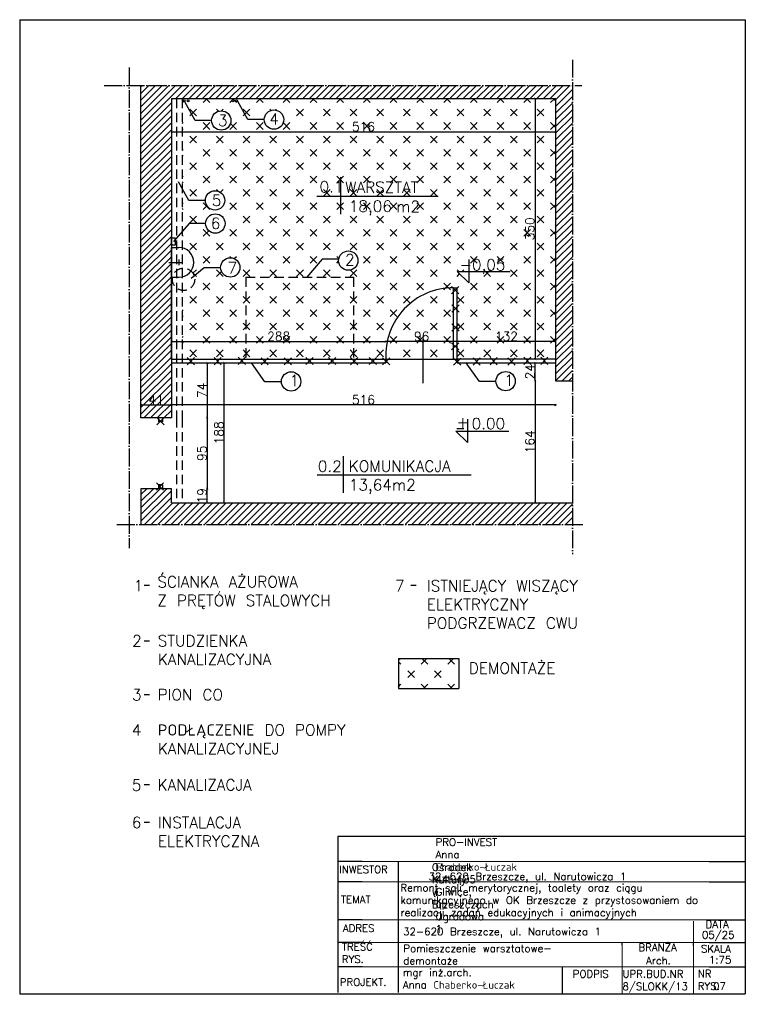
# Model space of a CAD drawing. Header units: millimetres. Extents: x -155361 to 49141, y -33787 to 6941.
# Tile 8 of 44: x -27244 to -26269, y 2494 to 3816. Entities that reach past the tile are written whole.
import ezdxf

# ---------------------------------------------------------------- set-up
doc = ezdxf.new("R2010")
doc.units = ezdxf.units.MM
doc.linetypes.add('ACAD_ISO04W100', pattern=[30, 24, -3, 0, -3])
doc.linetypes.add('DASHED', pattern=[19.05, 12.7, -6.35])
doc.layers.add('P', color=250, linetype='Continuous', lineweight=100)
doc.styles.add('Opisowy', font='txt.shx')
doc.styles.get("Standard").update_dxf_attribs({"font": 'txt.shx'})
doc.dimstyles.new('ISO-25', dxfattribs={"dimtxt": 12, "dimasz": 3, "dimexe": 1, "dimexo": 1, "dimgap": 1, "dimtad": 1, "dimdec": 0, "dimtxsty": 'Opisowy', "dimblk": 'ARCHTICK', "dimcen": 2.5, "dimadec": 0, "dimazin": 0, "dimtfac": 1, "dimtdec": 0, "dimtmove": 0, "dimatfit": 3, "dimldrblk": 'ARCHTICK', "dimfxl": 1, "dimfxlon": 1, "dimarcsym": 0})
pattern_1 = [(45, (-9486.408, 9326.58), (-17.960512, 17.960512), [12.7, -12.7]), (135, (-9477.43, 9326.58), (-17.960512, -17.960512), [12.7, -12.7])]

# ---------------------------------------------------------------- blocks, each defined once
blk = doc.blocks.new('_ArchTick')
at = {"color": 0, "linetype": 'ByBlock', "const_width": 0.15}
blk.add_lwpolyline([(-0.5, -0.5), (0.5, 0.5)], dxfattribs=at)
blk = doc.blocks.new('*D10843')
at = {"color": 0, "lineweight": -2}
for p, q in [((-27040.4, 3666.6), (-27040.4, 3664.6)), ((-27040.4, 3665.6), (-26524.4, 3665.6)), ((-26524.4, 3666.6), (-26524.4, 3664.6))]:
    blk.add_line(p, q, dxfattribs=at)
at = {"layer": 'Defpoints', "color": 0}
for p in [(-27040.4, 3710.4), (-26524.4, 3710.4), (-26524.4, 3665.6)]:
    blk.add_point(p, dxfattribs=at)
at = {"color": 0, "lineweight": -2, "xscale": 3, "yscale": 3, "zscale": 3, "rotation": 180}
blk.add_blockref('_ArchTick', (-27040.4, 3665.6), dxfattribs=at)
at = {"color": 0, "lineweight": -2, "xscale": 3, "yscale": 3, "zscale": 3}
blk.add_blockref('_ArchTick', (-26524.4, 3665.6), dxfattribs=at)
at = {"color": 0, "insert": (-26782.4, 3672.6), "char_height": 12, "attachment_point": 5, "style": 'Opisowy'}
blk.add_mtext('516', dxfattribs=at)
blk = doc.blocks.new('*D10844')
at = {"color": 0, "lineweight": -2}
for p, q in [((-26552.9, 3710.4), (-26552.9, 3710.4)), ((-26551.9, 3710.4), (-26551.9, 3360.4)), ((-26552.9, 3360.4), (-26552.9, 3360.4))]:
    blk.add_line(p, q, dxfattribs=at)
at = {"layer": 'Defpoints', "color": 0}
for p in [(-26551.9, 3710.4), (-26551.9, 3360.4), (-26551.9, 3360.4)]:
    blk.add_point(p, dxfattribs=at)
at = {"color": 0, "lineweight": -2, "xscale": 3, "yscale": 3, "zscale": 3}
for p, rotation in [((-26551.9, 3710.4), 90), ((-26551.9, 3360.4), -90.00000000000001)]:
    blk.add_blockref('_ArchTick', p, dxfattribs=dict(at, rotation=rotation))
at = {"color": 0, "insert": (-26558.9, 3535.4), "char_height": 12, "attachment_point": 5, "rotation": 90, "style": 'Opisowy'}
blk.add_mtext('350', dxfattribs=at)
blk = doc.blocks.new('*D10845')
at = {"color": 0, "lineweight": -2}
for p, q in [((-26552.8, 3355.4), (-26552.8, 3355.4)), ((-26551.8, 3331.4), (-26551.8, 3355.4)), ((-26552.8, 3331.4), (-26552.8, 3331.4))]:
    blk.add_line(p, q, dxfattribs=at)
at = {"layer": 'Defpoints', "color": 0}
for p in [(-26551.8, 3355.4), (-26551.8, 3355.4), (-26551.8, 3331.4)]:
    blk.add_point(p, dxfattribs=at)
at = {"color": 0, "lineweight": -2, "xscale": 3, "yscale": 3, "zscale": 3}
for p, rotation in [((-26551.8, 3355.4), 90), ((-26551.8, 3331.4), -90.00000000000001)]:
    blk.add_blockref('_ArchTick', p, dxfattribs=dict(at, rotation=rotation))
at = {"color": 0, "insert": (-26558.8, 3343.4), "char_height": 12, "attachment_point": 5, "rotation": 90, "style": 'Opisowy'}
blk.add_mtext('24', dxfattribs=at)
blk = doc.blocks.new('*D10846')
at = {"color": 0, "lineweight": -2}
for p, q in [((-26550.8, 3331.4), (-26552.8, 3331.4)), ((-26551.8, 3331.4), (-26551.8, 3167.4)), ((-26550.8, 3167.4), (-26552.8, 3167.4))]:
    blk.add_line(p, q, dxfattribs=at)
at = {"layer": 'Defpoints', "color": 0}
for p in [(-26524.4, 3331.4), (-26551.8, 3167.4), (-26524.4, 3167.4)]:
    blk.add_point(p, dxfattribs=at)
at = {"color": 0, "lineweight": -2, "xscale": 3, "yscale": 3, "zscale": 3}
for p, rotation in [((-26551.8, 3331.4), 90), ((-26551.8, 3167.4), -90.00000000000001)]:
    blk.add_blockref('_ArchTick', p, dxfattribs=dict(at, rotation=rotation))
at = {"color": 0, "insert": (-26558.8, 3249.4), "char_height": 12, "attachment_point": 5, "rotation": 90, "style": 'Opisowy'}
blk.add_mtext('164', dxfattribs=at)
blk = doc.blocks.new('*D10847')
at = {"color": 0, "lineweight": -2}
for p, q in [((-26656.4, 3383), (-26656.4, 3385)), ((-26524.4, 3384), (-26656.4, 3384)), ((-26524.4, 3383), (-26524.4, 3385))]:
    blk.add_line(p, q, dxfattribs=at)
at = {"layer": 'Defpoints', "color": 0}
for p in [(-26656.4, 3384), (-26656.4, 3360.4), (-26524.4, 3360.4)]:
    blk.add_point(p, dxfattribs=at)
at = {"color": 0, "lineweight": -2, "xscale": 3, "yscale": 3, "zscale": 3, "rotation": 180}
blk.add_blockref('_ArchTick', (-26656.4, 3384), dxfattribs=at)
at = {"color": 0, "lineweight": -2, "xscale": 3, "yscale": 3, "zscale": 3}
blk.add_blockref('_ArchTick', (-26524.4, 3384), dxfattribs=at)
at = {"color": 0, "insert": (-26590.4, 3391), "char_height": 12, "attachment_point": 5, "style": 'Opisowy'}
blk.add_mtext('132', dxfattribs=at)
blk = doc.blocks.new('*D10848')
at = {"color": 0, "lineweight": -2}
for p, q in [((-26752.3, 3383), (-26752.3, 3385)), ((-26656.4, 3384), (-26752.3, 3384)), ((-26656.4, 3383), (-26656.4, 3385))]:
    blk.add_line(p, q, dxfattribs=at)
at = {"layer": 'Defpoints', "color": 0}
for p in [(-26752.3, 3384), (-26752.3, 3360.4), (-26656.4, 3360.4)]:
    blk.add_point(p, dxfattribs=at)
at = {"color": 0, "lineweight": -2, "xscale": 3, "yscale": 3, "zscale": 3, "rotation": 180}
blk.add_blockref('_ArchTick', (-26752.3, 3384), dxfattribs=at)
at = {"color": 0, "lineweight": -2, "xscale": 3, "yscale": 3, "zscale": 3}
blk.add_blockref('_ArchTick', (-26656.4, 3384), dxfattribs=at)
at = {"color": 0, "insert": (-26704.3, 3391), "char_height": 12, "attachment_point": 5, "style": 'Opisowy'}
blk.add_mtext('96', dxfattribs=at)
blk = doc.blocks.new('*D10849')
at = {"color": 0, "lineweight": -2}
for p, q in [((-27040.4, 3383), (-27040.4, 3385)), ((-27040.4, 3384), (-26752.3, 3384)), ((-26752.3, 3383), (-26752.3, 3385))]:
    blk.add_line(p, q, dxfattribs=at)
at = {"layer": 'Defpoints', "color": 0}
for p in [(-26752.3, 3384), (-27040.4, 3360.4), (-26752.3, 3360.4)]:
    blk.add_point(p, dxfattribs=at)
at = {"color": 0, "lineweight": -2, "xscale": 3, "yscale": 3, "zscale": 3, "rotation": 180}
blk.add_blockref('_ArchTick', (-27040.4, 3384), dxfattribs=at)
at = {"color": 0, "lineweight": -2, "xscale": 3, "yscale": 3, "zscale": 3}
blk.add_blockref('_ArchTick', (-26752.3, 3384), dxfattribs=at)
at = {"color": 0, "insert": (-26896.3, 3391), "char_height": 12, "attachment_point": 5, "style": 'Opisowy'}
blk.add_mtext('288', dxfattribs=at)
blk = doc.blocks.new('*D10850')
at = {"color": 0, "lineweight": -2}
for p, q in [((-26993.3, 3355.4), (-26991.3, 3355.4)), ((-26992.3, 3355.4), (-26992.3, 3281.4)), ((-26993.3, 3281.4), (-26991.3, 3281.4))]:
    blk.add_line(p, q, dxfattribs=at)
at = {"layer": 'Defpoints', "color": 0}
for p in [(-27040.4, 3355.4), (-27040.4, 3281.4), (-26992.3, 3281.4)]:
    blk.add_point(p, dxfattribs=at)
at = {"color": 0, "lineweight": -2, "xscale": 3, "yscale": 3, "zscale": 3}
for p, rotation in [((-26992.3, 3355.4), 90), ((-26992.3, 3281.4), -90.00000000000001)]:
    blk.add_blockref('_ArchTick', p, dxfattribs=dict(at, rotation=rotation))
at = {"color": 0, "insert": (-26999.3, 3318.4), "char_height": 12, "attachment_point": 5, "rotation": 90, "style": 'Opisowy'}
blk.add_mtext('74', dxfattribs=at)
blk = doc.blocks.new('*D10851')
at = {"color": 0, "lineweight": -2}
for p, q in [((-26993.3, 3281.4), (-26991.3, 3281.4)), ((-26992.3, 3281.4), (-26992.3, 3186.4)), ((-26993.3, 3186.4), (-26991.3, 3186.4))]:
    blk.add_line(p, q, dxfattribs=at)
at = {"layer": 'Defpoints', "color": 0}
for p in [(-27040.4, 3281.4), (-27040.4, 3186.4), (-26992.3, 3186.4)]:
    blk.add_point(p, dxfattribs=at)
at = {"color": 0, "lineweight": -2, "xscale": 3, "yscale": 3, "zscale": 3}
for p, rotation in [((-26992.3, 3281.4), 90), ((-26992.3, 3186.4), -90.00000000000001)]:
    blk.add_blockref('_ArchTick', p, dxfattribs=dict(at, rotation=rotation))
at = {"color": 0, "insert": (-26999.3, 3233.9), "char_height": 12, "attachment_point": 5, "rotation": 90, "style": 'Opisowy'}
blk.add_mtext('95', dxfattribs=at)
blk = doc.blocks.new('*D10852')
at = {"color": 0, "lineweight": -2}
for p, q in [((-26993.3, 3186.4), (-26991.3, 3186.4)), ((-26992.3, 3167.4), (-26992.3, 3186.4)), ((-26993.3, 3167.4), (-26991.3, 3167.4))]:
    blk.add_line(p, q, dxfattribs=at)
at = {"layer": 'Defpoints', "color": 0}
for p in [(-27040.4, 3186.4), (-26992.3, 3186.4), (-27040.4, 3167.4)]:
    blk.add_point(p, dxfattribs=at)
at = {"color": 0, "lineweight": -2, "xscale": 3, "yscale": 3, "zscale": 3}
for p, rotation in [((-26992.3, 3186.4), 90), ((-26992.3, 3167.4), -90.00000000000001)]:
    blk.add_blockref('_ArchTick', p, dxfattribs=dict(at, rotation=rotation))
at = {"color": 0, "insert": (-26999.3, 3176.9), "char_height": 12, "attachment_point": 5, "rotation": 90, "style": 'Opisowy'}
blk.add_mtext('19', dxfattribs=at)
blk = doc.blocks.new('*D10853')
at = {"color": 0, "lineweight": -2}
for p, q in [((-27040.4, 3299.8), (-27040.4, 3297.8)), ((-26524.4, 3298.8), (-27040.4, 3298.8)), ((-26524.4, 3299.8), (-26524.4, 3297.8))]:
    blk.add_line(p, q, dxfattribs=at)
at = {"layer": 'Defpoints', "color": 0}
for p in [(-27040.4, 3331.4), (-26524.4, 3331.4), (-27040.4, 3298.8)]:
    blk.add_point(p, dxfattribs=at)
at = {"color": 0, "lineweight": -2, "xscale": 3, "yscale": 3, "zscale": 3, "rotation": 180}
blk.add_blockref('_ArchTick', (-27040.4, 3298.8), dxfattribs=at)
at = {"color": 0, "lineweight": -2, "xscale": 3, "yscale": 3, "zscale": 3}
blk.add_blockref('_ArchTick', (-26524.4, 3298.8), dxfattribs=at)
at = {"color": 0, "insert": (-26782.4, 3305.8), "char_height": 12, "attachment_point": 5, "style": 'Opisowy'}
blk.add_mtext('516', dxfattribs=at)
blk = doc.blocks.new('*D10854')
at = {"color": 0, "lineweight": -2}
for p, q in [((-27081.4, 3297.8), (-27081.4, 3299.8)), ((-27081.4, 3298.8), (-27040.4, 3298.8)), ((-27040.4, 3297.8), (-27040.4, 3299.8))]:
    blk.add_line(p, q, dxfattribs=at)
at = {"layer": 'Defpoints', "color": 0}
for p in [(-27040.4, 3298.8), (-27081.4, 3281.4), (-27040.4, 3281.4)]:
    blk.add_point(p, dxfattribs=at)
at = {"color": 0, "lineweight": -2, "xscale": 3, "yscale": 3, "zscale": 3, "rotation": 180}
blk.add_blockref('_ArchTick', (-27081.4, 3298.8), dxfattribs=at)
at = {"color": 0, "lineweight": -2, "xscale": 3, "yscale": 3, "zscale": 3}
blk.add_blockref('_ArchTick', (-27040.4, 3298.8), dxfattribs=at)
at = {"color": 0, "insert": (-27060.9, 3305.8), "char_height": 12, "attachment_point": 5, "style": 'Opisowy'}
blk.add_mtext('41', dxfattribs=at)
blk = doc.blocks.new('*D10855')
at = {"color": 0, "lineweight": -2}
for p, q in [((-26970.6, 3355.4), (-26968.6, 3355.4)), ((-26969.6, 3167.4), (-26969.6, 3355.4)), ((-26970.6, 3167.4), (-26968.6, 3167.4))]:
    blk.add_line(p, q, dxfattribs=at)
at = {"layer": 'Defpoints', "color": 0}
for p in [(-27040.4, 3355.4), (-26969.6, 3355.4), (-27040.4, 3167.4)]:
    blk.add_point(p, dxfattribs=at)
at = {"color": 0, "lineweight": -2, "xscale": 3, "yscale": 3, "zscale": 3}
for p, rotation in [((-26969.6, 3355.4), 90), ((-26969.6, 3167.4), -90.00000000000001)]:
    blk.add_blockref('_ArchTick', p, dxfattribs=dict(at, rotation=rotation))
at = {"color": 0, "insert": (-26976.6, 3261.4), "char_height": 12, "attachment_point": 5, "rotation": 90, "style": 'Opisowy'}
blk.add_mtext('188', dxfattribs=at)

msp = doc.modelspace()

# ---------------------------------------------------------------- hatches: boundary and pattern name
h = msp.add_hatch()
h.set_pattern_fill('ANSI31', color=256, scale=2, style=0)
h.set_pattern_definition([(45, (-8070.059, 7749.656), (-4.490128, 4.490128), [])])
h.paths.add_polyline_path([(-27081.4, 3728), (-26501.7, 3728), (-26501.7, 3331.4), (-26524.4, 3331.4), (-26524.4, 3355.4), (-26524.4, 3360.4), (-26524.4, 3710.4), (-27026.1, 3710.4), (-27033.8, 3710.4), (-27040.4, 3710.4), (-27040.4, 3523.3), (-27040.4, 3513.3), (-27040.4, 3510.4), (-27040.4, 3490.4), (-27040.4, 3470.4), (-27040.4, 3360.4), (-27040.4, 3355.4), (-27040.4, 3281.4), (-27052.4, 3281.4), (-27057.4, 3281.4), (-27081.4, 3281.4), (-27081.4, 3390.6)])
h.paths.add_polyline_path([(-27071.9, 3314.8), (-27071.9, 3296.8), (-27049.9, 3296.8), (-27049.9, 3314.8)], flags=24)
h.paths.add_polyline_path([(-26501.7, 3138.3), (-26501.7, 3167.4), (-27026.1, 3167.4), (-27033.8, 3167.4), (-27040.4, 3167.4), (-27040.4, 3186.4), (-27052.4, 3186.4), (-27057.4, 3186.4), (-27081.4, 3186.4), (-27081.4, 3138.3)])
h = msp.add_hatch()
h.set_pattern_fill('CROSS', color=1, style=0)
h.set_pattern_definition(pattern_1)
h.paths.add_polyline_path([(-27026.1, 3710.4), (-26524.4, 3710.4), (-26524.4, 3360.4), (-26537.1, 3360.4), (-26541.6, 3360.4), (-26560, 3360.4), (-26564.5, 3360.4), (-26580.3, 3360.4), (-26586.6, 3360.4), (-26604.7, 3360.4), (-26610.2, 3360.4), (-26627.4, 3360.4), (-26633.4, 3360.4), (-26653.3, 3360.4), (-26656.4, 3360.4), (-26656.4, 3374.7), (-26656.4, 3380.4), (-26656.4, 3400.4), (-26656.4, 3405.2), (-26656.4, 3426.2), (-26656.4, 3431), (-26656.4, 3450), (-26656.4, 3455.8), (-26656.4, 3456.3), (-26661.4, 3456.3, 0.003514), (-26662.6, 3456.3, 0.42581), (-26752.3, 3360.4), (-26754.9, 3360.4), (-26767.4, 3360.4), (-26772.3, 3360.4), (-26792, 3360.4), (-26795.8, 3360.4), (-26795.8, 3470.4), (-26858.7, 3470.4), (-26837.8, 3494.7), (-26815.6, 3494.7, 1.080613), (-26789.8, 3492.7, 0.925401), (-26815.6, 3494.7), (-26837.8, 3494.7), (-26858.7, 3470.4), (-26940.4, 3470.4), (-26940.4, 3360.4), (-26943.8, 3360.4), (-26948.1, 3360.4), (-26975.5, 3360.4), (-26980.9, 3360.4), (-27011.6, 3360.4), (-27016.9, 3360.4), (-27026.1, 3360.4), (-27026.1, 3452.7, 0.454543), (-27009.1, 3467.6, 0.075748), (-27009.8, 3472.1), (-26996.5, 3483.2), (-26974.3, 3483.2, 0.988771), (-26948.3, 3483.5, 1.011357), (-26974.3, 3483.2), (-26996.5, 3483.2), (-27009.8, 3472.1, 0.134695), (-27014.1, 3478.8, 0.53884), (-27026.1, 3509.9), (-27026.1, 3531.5), (-27016.6, 3542.6), (-26994.5, 3542.6, 1.001922), (-26968.4, 3542.5, 0.998081), (-26994.5, 3542.6), (-27016.6, 3542.6), (-27026.1, 3531.5), (-27026.1, 3590.1), (-27017, 3573.6), (-26994.8, 3573.6, 0.99912), (-26968.8, 3573.6, 1.000881), (-26994.8, 3573.6), (-27017, 3573.6), (-27026.1, 3590.1)])
h.paths.add_polyline_path([(-27022.5, 3706.1), (-27008.6, 3681), (-26986.4, 3681, 1.006462), (-26960.4, 3680.9, 0.99358), (-26986.4, 3681), (-27008.6, 3681), (-27022.5, 3706.1, 0.272638), (-27021.8, 3707.2, 3.667861)], flags=16)
h.paths.add_polyline_path([(-26951.7, 3707.2), (-26937.8, 3682.1), (-26915.7, 3682.1, 1.001891), (-26889.6, 3682.1, 0.998113), (-26915.7, 3682.1), (-26937.8, 3682.1), (-26951.7, 3707.2, 429.05662), (-26951.7, 3707.2, 0.002331)], flags=16)
h.paths.add_polyline_path([(-26656.6, 3478.3), (-26641, 3462.8), (-26641, 3478.3)], flags=16)
h.paths.add_polyline_path([(-27016.8, 3707.2, 1), (-27019.3, 3707.2, 1)], flags=16)
h.paths.add_polyline_path([(-26956.7, 3707.2, 1), (-26959.2, 3707.2, 1)], flags=16)
h.paths.add_polyline_path([(-26607.4, 3400), (-26607.4, 3382), (-26573.4, 3382), (-26573.4, 3400)], flags=8)
h.paths.add_polyline_path([(-26567.9, 3517.4), (-26549.9, 3517.4), (-26549.9, 3553.4), (-26567.9, 3553.4)], flags=8)
h.paths.add_polyline_path([(-26799.4, 3681.6), (-26799.4, 3663.6), (-26765.4, 3663.6), (-26765.4, 3681.6)], flags=8)
h.paths.add_polyline_path([(-26845.2, 3603.1), (-26845.2, 3580.6), (-26815.2, 3580.6), (-26815.2, 3603.1)], flags=8)
h.paths.add_polyline_path([(-26810.9, 3602.4), (-26810.9, 3579.9), (-26683.4, 3579.9), (-26683.4, 3602.4)], flags=8)
h.paths.add_polyline_path([(-26806.5, 3577.6), (-26806.5, 3551.4), (-26742.8, 3551.4), (-26742.8, 3577.6)], flags=8)
h.paths.add_polyline_path([(-26742.3, 3576.7), (-26742.3, 3554.2), (-26709.8, 3554.2), (-26709.8, 3576.7)], flags=8)
h.paths.add_polyline_path([(-26912.7, 3694.2), (-26912.7, 3671.7), (-26895.2, 3671.7), (-26895.2, 3694.2)], flags=8)
h.paths.add_polyline_path([(-26981.6, 3692.1), (-26981.6, 3669.6), (-26964.1, 3669.6), (-26964.1, 3692.1)], flags=8)
h.paths.add_polyline_path([(-26657.8, 3498.9), (-26657.8, 3472.7), (-26591.6, 3472.7), (-26591.6, 3498.9)], flags=8)
h = msp.add_hatch()
h.set_pattern_fill('CROSS', color=1, style=0)
h.set_pattern_definition(pattern_1)
h.paths.add_polyline_path([(-26940.4, 3360.4), (-26940.4, 3470.4), (-26795.8, 3470.4), (-26795.8, 3360.4), (-26797.7, 3360.4), (-26822, 3360.4), (-26827.1, 3360.4), (-26852.5, 3360.4), (-26857.3, 3360.4), (-26881.2, 3360.4), (-26887.1, 3360.4), (-26912.2, 3360.4), (-26918.1, 3360.4)])
h.paths.add_polyline_path([(-26915.3, 3400), (-26915.3, 3382), (-26877.3, 3382), (-26877.3, 3400)], flags=24)
h.paths.add_polyline_path([(-26752.3, 3360.4, -0.42581), (-26662.6, 3456.3), (-26661.4, 3455), (-26661.4, 3450.8), (-26661.4, 3431.2), (-26661.4, 3426), (-26661.4, 3405.4), (-26661.4, 3400.2), (-26661.4, 3379.7), (-26661.4, 3375.4), (-26661.4, 3361.8), (-26661.4, 3360.4), (-26702.5, 3360.4), (-26749.1, 3360.4)])
h.paths.add_polyline_path([(-26717.3, 3400), (-26717.3, 3382), (-26691.3, 3382), (-26691.3, 3400)], flags=24)
h = msp.add_hatch()
h.set_pattern_fill('CROSS', color=1, style=0)
h.set_pattern_definition([(45, (-9552.775, 9326.58), (-17.960512, 17.960512), [12.7, -12.7]), (135, (-9543.796, 9326.58), (-17.960512, -17.960512), [12.7, -12.7])])
h.paths.add_polyline_path([(-26735.2, 2958.4), (-26735.2, 2917.8), (-26654.1, 2917.8), (-26654.1, 2958.4)])

# ---------------------------------------------------------------- linework, layer by layer
for p, q in [((-27244.2, 3816.3), (-26269.4, 3816.3)), ((-27244.2, 3816.3), (-27244.2, 2508.1)), ((-26269.4, 3816.3), (-26269.4, 2508.1)), ((-27081.4, 3390.6), (-27081.4, 3728)), ((-27040.4, 3710.4), (-26524.4, 3710.4)), ((-27040.4, 3710.4), (-27040.4, 3360.4)), ((-27008.6, 3681), (-27022.5, 3706.1)), ((-26937.8, 3682.1), (-26951.7, 3707.2)), ((-26524.4, 3710.4), (-26524.4, 3360.4)), ((-26986.4, 3681), (-27008.6, 3681)), ((-26915.7, 3682.1), (-26937.8, 3682.1)), ((-27017, 3573.6), (-27030.9, 3598.7)), ((-26813.2, 3604.6), (-26813.2, 3555.3)), ((-26994.8, 3573.6), (-27017, 3573.6)), ((-26844.9, 3579.4), (-26682.1, 3579.4)), ((-27016.6, 3542.6), (-27037.6, 3518.3)), ((-26994.5, 3542.6), (-27016.6, 3542.6)), ((-27040.4, 3523.3), (-27035.4, 3523.3)), ((-27040.4, 3513.3), (-27040.4, 3523.3)), ((-27035.4, 3523.3), (-27035.4, 3513.3)), ((-27035.4, 3513.3), (-27040.4, 3513.3)), ((-27040.4, 3470.4), (-27040.4, 3510.4)), ((-27040.4, 3510.4), (-27030.4, 3510.4)), ((-27030.6, 3494.1), (-27030.6, 3486.6)), ((-26837.8, 3494.7), (-26858.7, 3470.4)), ((-26815.6, 3494.7), (-26837.8, 3494.7)), ((-26641, 3494.2), (-26641, 3462.8)), ((-27044, 3490.4), (-27026.1, 3490.4)), ((-26996.5, 3483.2), (-27013.8, 3468.7)), ((-26974.3, 3483.2), (-26996.5, 3483.2)), ((-26656.6, 3478.3), (-26585.5, 3478.3)), ((-26656.6, 3478.3), (-26641, 3462.8)), ((-27040.4, 3360.4), (-27040.4, 3470.4)), ((-27040.4, 3470.4), (-27030.4, 3470.4)), ((-26661.4, 3360.4), (-26661.4, 3456.3)), ((-26661.4, 3456.3), (-26656.4, 3456.3)), ((-26656.4, 3360.4), (-26656.4, 3456.3)), ((-27081.4, 3281.4), (-27081.4, 3390.6)), ((-26702.5, 3387.2), (-26702.5, 3328.3)), ((-27040.4, 3360.4), (-26966.4, 3360.4)), ((-27040.4, 3360.4), (-27040.4, 3355.4)), ((-27040.4, 3360.4), (-26752.3, 3360.4)), ((-26752.3, 3360.4), (-26752.3, 3355.4)), ((-26752.3, 3360.4), (-26656.4, 3360.4)), ((-26661.4, 3360.4), (-26656.4, 3360.4)), ((-26524.4, 3360.4), (-26656.4, 3360.4)), ((-26656.4, 3360.4), (-26656.4, 3355.4)), ((-26524.4, 3360.4), (-26524.4, 3355.4)), ((-27040.4, 3355.4), (-26966.4, 3355.4)), ((-27040.4, 3355.4), (-27040.4, 3281.4)), ((-27040.4, 3355.4), (-26752.3, 3355.4)), ((-26914.8, 3330.1), (-26932.9, 3355.4)), ((-26656.4, 3355.4), (-26524.4, 3355.4)), ((-26626.6, 3330.5), (-26644.7, 3355.8)), ((-26524.4, 3355.4), (-26524.4, 3331.4)), ((-26892.6, 3330.1), (-26914.8, 3330.1)), ((-26604.4, 3330.5), (-26626.6, 3330.5)), ((-26524.4, 3331.4), (-26501.7, 3331.4)), ((-27040.4, 3281.4), (-27081.4, 3281.4)), ((-27057.4, 3276.4), (-27057.4, 3281.4)), ((-27052.4, 3281.4), (-27052.4, 3276.4)), ((-27052.4, 3276.4), (-27057.4, 3276.4)), ((-26657, 3267.1), (-26647.5, 3267.1)), ((-26642.8, 3279.7), (-26642.8, 3248.4)), ((-26658.5, 3263.8), (-26587.3, 3263.8)), ((-26658.5, 3263.8), (-26642.8, 3248.4)), ((-26809.5, 3230), (-26809.5, 3180.7)), ((-26844.4, 3205), (-26681.6, 3205)), ((-26681.6, 3205), (-26637.8, 3205)), ((-27052.4, 3191.4), (-27057.4, 3191.4)), ((-27057.4, 3186.4), (-27057.4, 3191.4)), ((-27052.4, 3191.4), (-27052.4, 3186.4)), ((-27040.4, 3186.4), (-27081.4, 3186.4)), ((-27081.4, 3186.4), (-27081.4, 3138.3)), ((-27040.4, 3167.4), (-27040.4, 3186.4)), ((-27040.4, 3167.4), (-26501.7, 3167.4)), ((-27077.2, 3056.8), (-27070, 3056.8)), ((-26718.7, 3056.8), (-26711.4, 3056.8)), ((-27077.2, 2981.9), (-27070, 2981.9)), ((-26735.2, 2958.4), (-26654.1, 2958.4)), ((-26735.2, 2958.4), (-26735.2, 2917.8)), ((-26654.1, 2958.4), (-26654.1, 2917.8)), ((-27077.2, 2910), (-27070, 2910)), ((-26735.2, 2917.8), (-26654.1, 2917.8)), ((-27077.2, 2789), (-27070, 2789)), ((-27077.2, 2738.3), (-27070, 2738.3)), ((-26817, 2719.2), (-26817, 2509.8)), ((-26784.3, 2719.2), (-26817, 2719.2)), ((-26269.4, 2719.2), (-26784.3, 2719.2)), ((-26784.3, 2685.5), (-26817, 2685.5)), ((-26735.5, 2679.5), (-26735.5, 2685.5)), ((-26318, 2685.5), (-26269.4, 2685.5)), ((-26735.5, 2509.8), (-26735.5, 2679.5)), ((-26784.3, 2658.3), (-26817, 2658.3)), ((-26318, 2658.3), (-26269.4, 2658.3)), ((-26784.3, 2607.2), (-26817, 2607.2)), ((-26318, 2607.2), (-26269.4, 2607.2)), ((-26784.3, 2576.8), (-26817, 2576.8)), ((-26435, 2573.3), (-26435, 2576.8)), ((-26338.9, 2572.7), (-26338.9, 2576.8)), ((-26318, 2576.8), (-26269.4, 2576.8)), ((-26784.3, 2544.2), (-26817, 2544.2)), ((-26515.6, 2544.2), (-26515.6, 2508.1)), ((-26318, 2544.2), (-26269.4, 2544.2)), ((-27244.2, 2508.1), (-26269.4, 2508.1)), ((-26318, 2508.1), (-26269.4, 2508.1))]:
    msp.add_line(p, q)
at = {"linetype": 'ACAD_ISO04W100'}
for p, q in [((-26501.7, 3762.5), (-26501.7, 3098.4)), ((-27097, 3751.9), (-27097, 3106.7)), ((-27130.7, 3728), (-26489, 3728)), ((-27113.7, 3138.3), (-26487.9, 3138.3))]:
    msp.add_line(p, q, dxfattribs=at)
at = {"linetype": 'DASHED'}
for p, q in [((-27033.8, 3710.4), (-27033.8, 3281.4)), ((-27026.1, 3710.4), (-27026.1, 3281.4)), ((-26940.4, 3470.4), (-26940.4, 3360.4)), ((-26940.4, 3470.4), (-26795.8, 3470.4)), ((-26795.8, 3470.4), (-26795.8, 3360.4)), ((-27033.8, 3281.4), (-27033.8, 3167.4)), ((-27026.1, 3281.4), (-27026.1, 3167.4))]:
    msp.add_line(p, q, dxfattribs=at)
at = {"color": 1}
for p, q in [((-26664.1, 3457.8), (-26654.4, 3448.1)), ((-26654.4, 3457.8), (-26664.1, 3448.1)), ((-26663.6, 3433.4), (-26653.9, 3423.7)), ((-26653.9, 3433.4), (-26663.6, 3423.7)), ((-26663.6, 3407.7), (-26653.9, 3398)), ((-26653.9, 3407.7), (-26663.6, 3398)), ((-26664.1, 3382.4), (-26654.4, 3372.7)), ((-26654.4, 3382.4), (-26664.1, 3372.7)), ((-27019.1, 3362.5), (-27009.4, 3352.8)), ((-27009.4, 3362.5), (-27019.1, 3352.8)), ((-26983.1, 3362.5), (-26973.4, 3352.8)), ((-26973.4, 3362.5), (-26983.1, 3352.8)), ((-26950.8, 3363), (-26941.1, 3353.3)), ((-26941.1, 3363), (-26950.8, 3353.3)), ((-26920, 3362.3), (-26910.3, 3352.6)), ((-26910.3, 3362.3), (-26920, 3352.6)), ((-26889, 3362.3), (-26879.3, 3352.6)), ((-26879.3, 3362.3), (-26889, 3352.6)), ((-26859.7, 3362.8), (-26850, 3353.1)), ((-26850, 3362.8), (-26859.7, 3353.1)), ((-26829.4, 3362.7), (-26819.7, 3353)), ((-26819.7, 3362.7), (-26829.4, 3353)), ((-26799.7, 3362.4), (-26790, 3352.7)), ((-26790, 3362.4), (-26799.7, 3352.7)), ((-26774.7, 3362.7), (-26765, 3353)), ((-26765, 3362.7), (-26774.7, 3353)), ((-26756.8, 3362.3), (-26747.1, 3352.6)), ((-26747.1, 3362.3), (-26756.8, 3352.6)), ((-26661.5, 3361.9), (-26651.8, 3352.2)), ((-26651.8, 3361.9), (-26661.5, 3352.2)), ((-26635.2, 3362.2), (-26625.5, 3352.5)), ((-26625.5, 3362.2), (-26635.2, 3352.5)), ((-26612.3, 3362.5), (-26602.6, 3352.8)), ((-26602.6, 3362.5), (-26612.3, 3352.8)), ((-26588.3, 3362.1), (-26578.6, 3352.4)), ((-26578.6, 3362.1), (-26588.3, 3352.4)), ((-26567.1, 3363), (-26557.4, 3353.3)), ((-26557.4, 3363), (-26567.1, 3353.3)), ((-26544.2, 3363), (-26534.5, 3353.3)), ((-26534.5, 3363), (-26544.2, 3353.3)), ((-27059.9, 3281.8), (-27050.2, 3272.1)), ((-27050.2, 3281.8), (-27059.9, 3272.1)), ((-27060.6, 3194.2), (-27050.9, 3184.5)), ((-27050.9, 3194.2), (-27060.6, 3184.5))]:
    msp.add_line(p, q, dxfattribs=at)
at = {"color": 0, "lineweight": 13}
for p, q in [((-26784.3, 2685.5), (-26318, 2685.5)), ((-26784.3, 2658.3), (-26318, 2658.3)), ((-26784.3, 2607.2), (-26318, 2607.2)), ((-26338.9, 2605.5), (-26338.9, 2508.1)), ((-26784.3, 2576.8), (-26318, 2576.8)), ((-26435, 2573.3), (-26435, 2508.1)), ((-26784.3, 2544.2), (-26318, 2544.2)), ((-26784.3, 2508.1), (-26318, 2508.1))]:
    msp.add_line(p, q, dxfattribs=at)
at = {"color": 0}
msp.add_line((-26735.7, 2508.1), (-26269.4, 2508.1), dxfattribs=at)
for centre, radius in [((-27023.1, 3707.2), 1.25), ((-27018.1, 3707.2), 1.25), ((-26958, 3707.2), 1.25), ((-26953, 3707.2), 1.25), ((-26973.4, 3680.9), 13), ((-26902.6, 3682.1), 13), ((-26981.8, 3573.6), 13), ((-26981.4, 3542.5), 13), ((-26802.8, 3492.7), 13), ((-26961.3, 3483.5), 13), ((-26879.6, 3330.4), 13), ((-26591.4, 3330.8), 13)]:
    msp.add_circle(centre, radius)
at = {"linetype": 'DASHED'}
msp.add_circle((-27024.1, 3467.6), 15, dxfattribs=at)
for centre, radius, start, end in [((-27030.4, 3490.4), 20, 270, 90), ((-26661.4, 3365.2), 91.1, 90, 183.0645)]:
    msp.add_arc(centre, radius, start, end)

# ---------------------------------------------------------------- texts
at = {"attachment_point": 1}
for s, insert, char_height, width in [('4', (-26908.9, 3690.5), 15, 7.778), ('3', (-26977.9, 3688.4), 15, 7.778), ('0.1', (-26841.4, 3599.4), 15, 18.22), ('WARSZTAT', (-26807.1, 3598.7), 15, 1.505), ('5', (-26986.1, 3581.1), 15, 10.001), ('18,06', (-26802.1, 3573.3), 15, 3.761), ('m2', (-26738.5, 3572.9), 15, 7.64), ('6', (-26987.5, 3550.3), 15, 8.889), ('2', (-26807.1, 3501.3), 15, 3.334), ('-0,05', (-26653.4, 3494.6), 15, 0.177), ('7', (-26965, 3490.6), 15, 10.75), ('1', (-26881.6, 3339.1), 15, 7.778), ('1', (-26593.3, 3339.5), 15, 7.778), ('+', (-26657.2, 3283.2), 15, 2.9), ('0.00', (-26637.1, 3281.3), 15, 0.725), ('0.2', (-26843.7, 3224), 15, 2.571), ('KOMUNIKACJA', (-26802.2, 3224.2), 15, 5.143), ('13,64m2', (-26802.1, 3199.1), 15, 136.279), ('ŚCIANKA AŻUROWA \\PZ PRĘTÓW STALOWYCH', (-27059.3, 3068.8), 15, 299.299), ('1', (-27091.1, 3063.6), 15, 7.778), ('7', (-26740.1, 3063.3), 15, 10.75), ('ISTNIEJĄCY WISZĄCY ELEKTRYCZNY PODGRZEWACZ CWU', (-26697.3, 3063.4), 15, 263.757), ('2', (-27093.2, 2989.6), 15, 3.334), ('STUDZIENKA KANALIZACYJNA', (-27058.7, 2989.6), 15, 19.56), ('DEMONTAŻE', (-26640.9, 2952.9), 15, 9.764), ('3', (-27093.4, 2917.1), 15, 7.778), ('PION CO', (-27059, 2917.2), 15, 147.402), ('PODŁĄCZENIE DO POMPY KANALIZACYJNEJ', (-27058.7, 2869.8), 15, 386.491), ('4', (-27093.6, 2869.7), 15, 7.778), ('5', (-27093.6, 2795.7), 15, 10.001), ('KANALIZACJA', (-27059.1, 2796.1), 15, 4.451), ('6', (-27093.6, 2745.5), 15, 8.889), ('INSTALACJA ELEKTRYCZNA', (-27058.6, 2745.5), 15, 11.683), ('PRO-INVEST Anna Chaberko-Łuczak\\P   44-105 Gliwice, ul. Ogrodowa 1', (-26685.5, 2716.7), 10, 0.474), ('Ośrodek Kultury w Brzeszczach', (-26690.5, 2683.1), 10, 0.63), ('32-620 Brzeszcze, ul. Narutowicza 1', (-26694.9, 2670.5), 10, 398.626), ('Remont sali merytorycznej, toalety oraz ciągu komunikacyjnego w OK Brzeszcze z przystosowaniem do realizacji zadań edukacyjnych i animacyjnych', (-26732.7, 2655.4), 10, 466.008), ('DATA', (-26322.8, 2606.3), 10, 16.935), ('32-620 Brzeszcze, ul. Narutowicza 1', (-26729.1, 2596.5), 10, 398.626), ('05/25', (-26327.7, 2592), 10, 5.412), ('Pomieszczenie warsztatowe-\\Pdemontaże', (-26728.8, 2573.9), 10, 299.844), ('1:75', (-26318.2, 2558.7), 10, 0.431), ('PODPIS', (-26501.3, 2539.6), 10, 9.018), ('PROJEKT.', (-26814.1, 2528.7), 10, 10.405), ('07', (-26312.7, 2523.3), 10, 4.222)]:
    msp.add_mtext(s, dxfattribs=dict(at, insert=insert, char_height=char_height, width=width))
at = {"lineweight": 13, "char_height": 10, "attachment_point": 1}
for s, insert in [('INWESTOR', (-26814.8, 2680)), ('BRANŻA', (-26412.9, 2575.3)), ('SKALA', (-26329, 2573.4)), ('Arch.', (-26402.8, 2557.6))]:
    msp.add_mtext(s, dxfattribs=dict(at, insert=insert))
at = {"color": 0, "lineweight": 13, "char_height": 10, "attachment_point": 1}
for s, insert in [('TEMAT', (-26812.7, 2639.7)), ('ADRES', (-26810.1, 2601.1)), ('mgr inż.arch. \\PAnna Chaberko-Łuczak', (-26729.5, 2541.6))]:
    msp.add_mtext(s, dxfattribs=dict(at, insert=insert))
at = {"insert": (-26811.4, 2576.1), "char_height": 10, "attachment_point": 1}
msp.add_mtext('TREŚĆ\\PRYS.', dxfattribs=at)
at = {"lineweight": 13, "insert": (-26333.3, 2540), "char_height": 10, "width": 0.342, "attachment_point": 1}
msp.add_mtext('NR RYS.\\P  ', dxfattribs=at)
at = {"layer": 'P', "color": 0, "linetype": 'Continuous', "lineweight": 13, "insert": (-26434.4, 2539.6), "char_height": 10, "width": 0.29, "attachment_point": 1}
msp.add_mtext(' UPR.BUD.NR\\P8/SLOKK/13', dxfattribs=at)

# ---------------------------------------------------------------- dimensions: what is measured, and where the dimension line sits
for base, p1, p2, picture, middle in [((-26524.4, 3665.6), (-27040.4, 3710.4), (-26524.4, 3710.4), '*D10843', (-26782.4, 3672.6)), ((-26752.3, 3384), (-27040.4, 3360.4), (-26752.3, 3360.4), '*D10849', (-26896.3, 3391)), ((-26752.3, 3384), (-26656.4, 3360.4), (-26752.3, 3360.4), '*D10848', (-26704.3, 3391)), ((-26656.4, 3384), (-26524.4, 3360.4), (-26656.4, 3360.4), '*D10847', (-26590.4, 3391)), ((-27040.4, 3298.8), (-26524.4, 3331.4), (-27040.4, 3331.4), '*D10853', (-26782.4, 3305.8)), ((-27040.4, 3298.8), (-27081.4, 3281.4), (-27040.4, 3281.4), '*D10854', (-27060.9, 3305.8))]:
    dim = msp.add_linear_dim(base=base, p1=p1, p2=p2, dimstyle='ISO-25', override={"dimzin": 1})
    dim.commit()
    dim.dimension.update_dxf_attribs({"geometry": picture, "text_midpoint": middle})
for base, p1, p2, picture, middle in [((-26551.9, 3360.4), (-26551.9, 3710.4), (-26551.9, 3360.4), '*D10844', (-26558.9, 3535.4)), ((-26992.3, 3281.4), (-27040.4, 3355.4), (-27040.4, 3281.4), '*D10850', (-26999.3, 3318.4)), ((-26969.6, 3355.4), (-27040.4, 3167.4), (-27040.4, 3355.4), '*D10855', (-26976.6, 3261.4)), ((-26551.8, 3355.4), (-26551.8, 3331.4), (-26551.8, 3355.4), '*D10845', (-26558.8, 3343.4)), ((-26551.8, 3167.4), (-26524.4, 3331.4), (-26524.4, 3167.4), '*D10846', (-26558.8, 3249.4)), ((-26992.3, 3186.4), (-27040.4, 3281.4), (-27040.4, 3186.4), '*D10851', (-26999.3, 3233.9)), ((-26992.3, 3186.4), (-27040.4, 3167.4), (-27040.4, 3186.4), '*D10852', (-26999.3, 3176.9))]:
    dim = msp.add_linear_dim(base=base, p1=p1, p2=p2, angle=90, dimstyle='ISO-25', override={"dimzin": 1})
    dim.commit()
    dim.dimension.update_dxf_attribs({"geometry": picture, "text_midpoint": middle})

doc.saveas('drawing.dxf')
